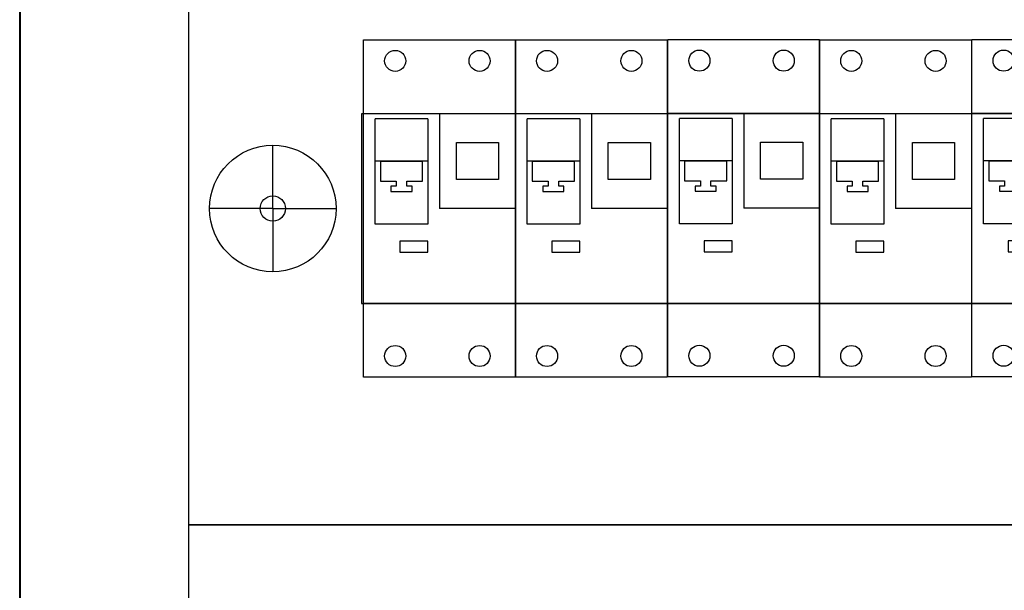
# Model space of a CAD drawing. Header units: millimetres. Extents: x 18084 to 52399, y 38174 to 56392.
# Tile 30 of 256: x 22197 to 22430, y 43985 to 44121. Entities that reach past the tile are written whole.
import ezdxf

# ---------------------------------------------------------------- set-up
doc = ezdxf.new("R2010")
doc.units = ezdxf.units.MM
doc.header["$LTSCALE"] = 100
doc.styles.get("Standard").update_dxf_attribs({"font": 'arial.ttf'})

# ---------------------------------------------------------------- blocks, each defined once
blk = doc.blocks.new('286690_270778736')
blk.add_lwpolyline([(0, 0), (72, 0), (72, 15), (0, 15)], close=True)
at = {"flags": 1}
for tag, p in [('BD', (74.383, 9.534)), ('NK', (74.383, 7.542)), ('TYP', (74.383, 5.942)), ('PO', (74.383, 4.404))]:
    blk.add_attdef(tag, p, '', height=1, dxfattribs=at)
blk = doc.blocks.new('286690_473365462')
for q in [(2, 9), (0.5, 7.5), (3.5, 7.5), (2, 6)]:
    blk.add_line((2, 7.5), q)
for points in [[(0, 0), (72, 0), (72, 15), (0, 15)], [(4.1, 5.25), (67.9, 5.25), (67.9, 9.75), (4.1, 9.75)]]:
    blk.add_lwpolyline(points, close=True)
for radius in [1.5, 0.3]:
    blk.add_circle((2, 7.5), radius)
at = {"flags": 1}
for tag, p in [('BD', (74.383, 9.534)), ('NK', (74.383, 7.542)), ('TYP', (74.383, 5.942)), ('PO', (74.383, 4.404))]:
    blk.add_attdef(tag, p, '', height=1, dxfattribs=at)
blk = doc.blocks.new('F921901024_292047212')
for p, q in [((0, -1.75), (0, 6.25)), ((0, 6.25), (3.6, 6.25)), ((3.6, 6.25), (3.6, -1.75)), ((1.8, 4.5), (1.8, 2.25)), ((0.275, 1.875), (0.275, 4.375)), ((1.525, 4.375), (1.525, 1.875)), ((2.2, 2.938), (2.2, 3.812)), ((2.2, 3.812), (3.2, 3.812)), ((3.2, 3.812), (3.2, 2.938)), ((0.4, 3.375), (1.4, 3.375)), ((3.2, 2.938), (2.2, 2.938)), ((3.6, 2.25), (1.8, 2.25)), ((1.525, 1.875), (0.275, 1.875)), ((1.525, 1.474), (0.861, 1.474)), ((0.861, 1.474), (0.861, 1.213)), ((1.525, 1.213), (1.525, 1.474)), ((0.861, 1.213), (1.525, 1.213)), ((3.6, -1.75), (0, -1.75))]:
    blk.add_line(p, q)
at = {"linetype": 'Continuous'}
for p, q in [((0, 4.5), (3.6, 4.5)), ((1.525, 4.375), (0.275, 4.375)), ((1.525, 3.375), (0.275, 3.375)), ((0, 0), (3.6, 0))]:
    blk.add_line(p, q, dxfattribs=at)
at = {"color": 7, "linetype": 'Continuous'}
for p, q in [((0.4, 3.375), (0.4, 2.9)), ((0.4, 3.375), (0.4, 2.9)), ((1.4, 2.9), (1.4, 3.375)), ((1.4, 2.9), (1.4, 3.375)), ((0.4, 2.9), (0.775, 2.9)), ((0.4, 2.9), (0.775, 2.9)), ((0.775, 2.9), (0.775, 2.775)), ((0.775, 2.9), (0.775, 2.775)), ((1.025, 2.775), (1.025, 2.9)), ((1.025, 2.775), (1.025, 2.9)), ((1.025, 2.9), (1.4, 2.9)), ((1.025, 2.9), (1.4, 2.9)), ((0.65, 2.775), (0.65, 2.65)), ((0.775, 2.775), (0.65, 2.775)), ((0.775, 2.775), (0.65, 2.775)), ((0.65, 2.775), (0.65, 2.65)), ((0.65, 2.65), (1.15, 2.65)), ((0.65, 2.65), (1.15, 2.65)), ((1.15, 2.775), (1.025, 2.775)), ((1.15, 2.775), (1.025, 2.775)), ((1.15, 2.65), (1.15, 2.775)), ((1.15, 2.65), (1.15, 2.775))]:
    blk.add_line(p, q, dxfattribs=at)
at = {"linetype": 'Continuous'}
for centre in [(0.75, 5.75), (2.75, 5.75), (0.75, -1.25), (2.75, -1.25)]:
    blk.add_circle(centre, 0.25, dxfattribs=at)
at = {"flags": 1}
for tag, p in [('BD', (4.037, 3.51)), ('NK', (4.037, 2.552)), ('typ', (4.037, 1.791)), ('po', (4.037, 0.832))]:
    blk.add_attdef(tag, p, '', height=0.5, dxfattribs=at)
blk = doc.blocks.new('F921901024_415421665')
for p, q in [((0, -1.75), (0, 6.25)), ((0, 6.25), (3.6, 6.25)), ((3.6, 6.25), (3.6, -1.75)), ((1.8, 4.5), (1.8, 2.25)), ((0.275, 1.875), (0.275, 4.375)), ((1.525, 4.375), (1.525, 1.875)), ((2.2, 2.938), (2.2, 3.812)), ((2.2, 3.812), (3.2, 3.812)), ((3.2, 3.812), (3.2, 2.938)), ((0.4, 3.375), (1.4, 3.375)), ((3.2, 2.938), (2.2, 2.938)), ((3.6, 2.25), (1.8, 2.25)), ((1.525, 1.875), (0.275, 1.875)), ((1.525, 1.474), (0.861, 1.474)), ((0.861, 1.474), (0.861, 1.213)), ((1.525, 1.213), (1.525, 1.474)), ((0.861, 1.213), (1.525, 1.213)), ((3.6, -1.75), (0, -1.75))]:
    blk.add_line(p, q)
at = {"linetype": 'Continuous'}
for p, q in [((0, 4.5), (3.6, 4.5)), ((1.525, 4.375), (0.275, 4.375)), ((1.525, 3.375), (0.275, 3.375)), ((0, 0), (3.6, 0))]:
    blk.add_line(p, q, dxfattribs=at)
at = {"color": 7, "linetype": 'Continuous'}
for p, q in [((0.4, 3.375), (0.4, 2.9)), ((0.4, 3.375), (0.4, 2.9)), ((1.4, 2.9), (1.4, 3.375)), ((1.4, 2.9), (1.4, 3.375)), ((0.4, 2.9), (0.775, 2.9)), ((0.4, 2.9), (0.775, 2.9)), ((0.775, 2.9), (0.775, 2.775)), ((0.775, 2.9), (0.775, 2.775)), ((1.025, 2.775), (1.025, 2.9)), ((1.025, 2.775), (1.025, 2.9)), ((1.025, 2.9), (1.4, 2.9)), ((1.025, 2.9), (1.4, 2.9)), ((0.65, 2.775), (0.65, 2.65)), ((0.775, 2.775), (0.65, 2.775)), ((0.775, 2.775), (0.65, 2.775)), ((0.65, 2.775), (0.65, 2.65)), ((0.65, 2.65), (1.15, 2.65)), ((0.65, 2.65), (1.15, 2.65)), ((1.15, 2.775), (1.025, 2.775)), ((1.15, 2.775), (1.025, 2.775)), ((1.15, 2.65), (1.15, 2.775)), ((1.15, 2.65), (1.15, 2.775))]:
    blk.add_line(p, q, dxfattribs=at)
at = {"linetype": 'Continuous'}
for centre in [(0.75, 5.75), (2.75, 5.75), (0.75, -1.25), (2.75, -1.25)]:
    blk.add_circle(centre, 0.25, dxfattribs=at)
at = {"flags": 1}
for tag, p in [('BD', (4.037, 3.51)), ('NK', (4.037, 2.552)), ('typ', (4.037, 1.791)), ('po', (4.037, 0.832))]:
    blk.add_attdef(tag, p, '', height=0.5, dxfattribs=at)

msp = doc.modelspace()

# ---------------------------------------------------------------- linework, layer by layer
at = {"lineweight": 40}
msp.add_lwpolyline([(22197.05, 42739.12), (22997.05, 42739.12), (22997.05, 44799.12), (22197.05, 44799.12)], close=True, dxfattribs=at)
msp.add_lwpolyline([(22237.05, 42794.12), (22957.05, 42794.12), (22957.05, 44744.12), (22237.05, 44744.12)], close=True)

# ---------------------------------------------------------------- block references
at = {"xscale": 10, "yscale": 10, "zscale": 10}
for name, p in [('286690_473365462', (22237.05, 44000.82)), ('F921901024_415421665', (22278.57, 44053.35)), ('F921901024_415421665', (22314.57, 44053.35)), ('F921901024_292047212', (22350.68, 44053.41)), ('F921901024_415421665', (22386.68, 44053.35)), ('F921901024_292047212', (22422.79, 44053.41)), ('286690_270778736', (22237.05, 43850.82))]:
    msp.add_blockref(name, p, dxfattribs=at)

doc.saveas('drawing.dxf')
